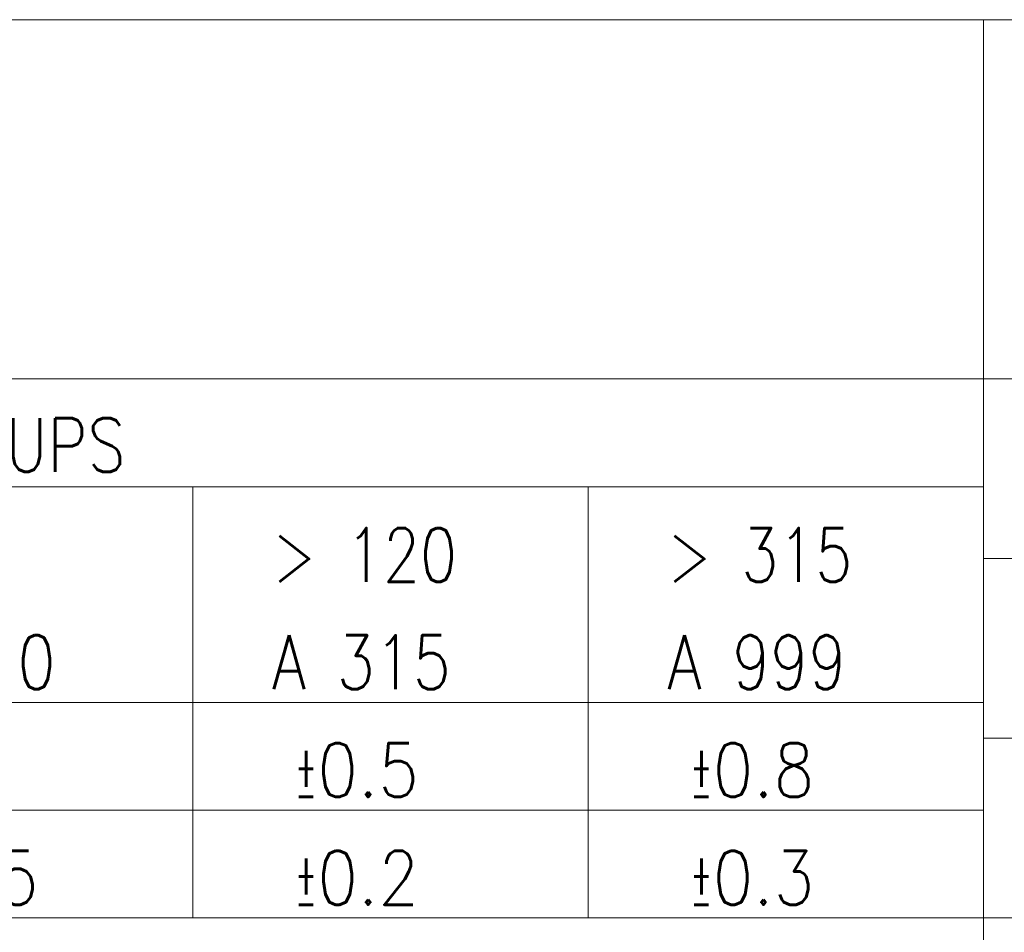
# Model space of a CAD drawing. Header units: millimetres. Extents: x 0 to 589, y 0 to 415.
# Tile 44 of 72: x 442 to 470, y 20 to 45. Entities that reach past the tile are written whole.
import ezdxf

# ---------------------------------------------------------------- set-up
doc = ezdxf.new("R2010")
doc.units = ezdxf.units.MM
doc.layers.add('1', color=7, linetype='Continuous', true_color=0xffffff)
doc.styles.add('blockfont', font='simplex.shx')

msp = doc.modelspace()

# ---------------------------------------------------------------- linework, layer by layer
at = {"layer": '1', "color": 3, "linetype": 'Continuous', "lineweight": 18}
for p, q in [((439, 45), (539, 45)), ((439, 45), (539, 45)), ((469, 45), (469, 5)), ((436, 20), (447, 20)), ((447, 20), (458, 20)), ((458, 20), (469, 20)), ((469, 20), (589, 20))]:
    msp.add_line(p, q, dxfattribs=at)
at = {"layer": '1', "color": 4, "linetype": 'Continuous', "lineweight": 18}
for p, q in [((399, 35), (589, 35)), ((414, 32), (469, 32)), ((447, 32), (447, 20)), ((458, 32), (458, 20)), ((469, 30), (539, 30)), ((436, 26), (447, 26)), ((447, 26), (458, 26)), ((458, 26), (469, 26)), ((469, 25), (589, 25)), ((436, 23), (447, 23)), ((447, 23), (458, 23)), ((458, 23), (469, 23))]:
    msp.add_line(p, q, dxfattribs=at)

# ---------------------------------------------------------------- texts
at = {"layer": '1', "color": 4, "linetype": 'Continuous', "lineweight": 13, "char_height": 1.5, "attachment_point": 7, "line_spacing_factor": 0.903614, "style": 'blockfont'}
for s, insert in [('\\W0.8260;DIMENSIONAL GROUPS', (426.867, 32.414)), ('\\W0.8010;> 120', (449.204, 29.35)), ('\\W0.8010;> 315', (460.204, 29.35)), ('\\W0.8237;A 120', (438.204, 26.367)), ('\\W0.8237;A 315', (449.204, 26.367)), ('\\W0.8255;A 999', (460.204, 26.367)), ('\\W0.8810;\\W0.4405;%%p\\W0.8810;0.5', (449.842, 23.367)), ('\\W0.8810;\\W0.4405;%%p\\W0.8810;0.8', (460.842, 23.367)), ('\\W0.8644;\\W0.4322;%%p\\W0.8644;0.15', (438.204, 20.367)), ('\\W0.8810;\\W0.4405;%%p\\W0.8810;0.2', (449.842, 20.367)), ('\\W0.8810;\\W0.4405;%%p\\W0.8810;0.3', (460.842, 20.367))]:
    msp.add_mtext(s, dxfattribs=dict(at, insert=insert))

doc.saveas('drawing.dxf')
